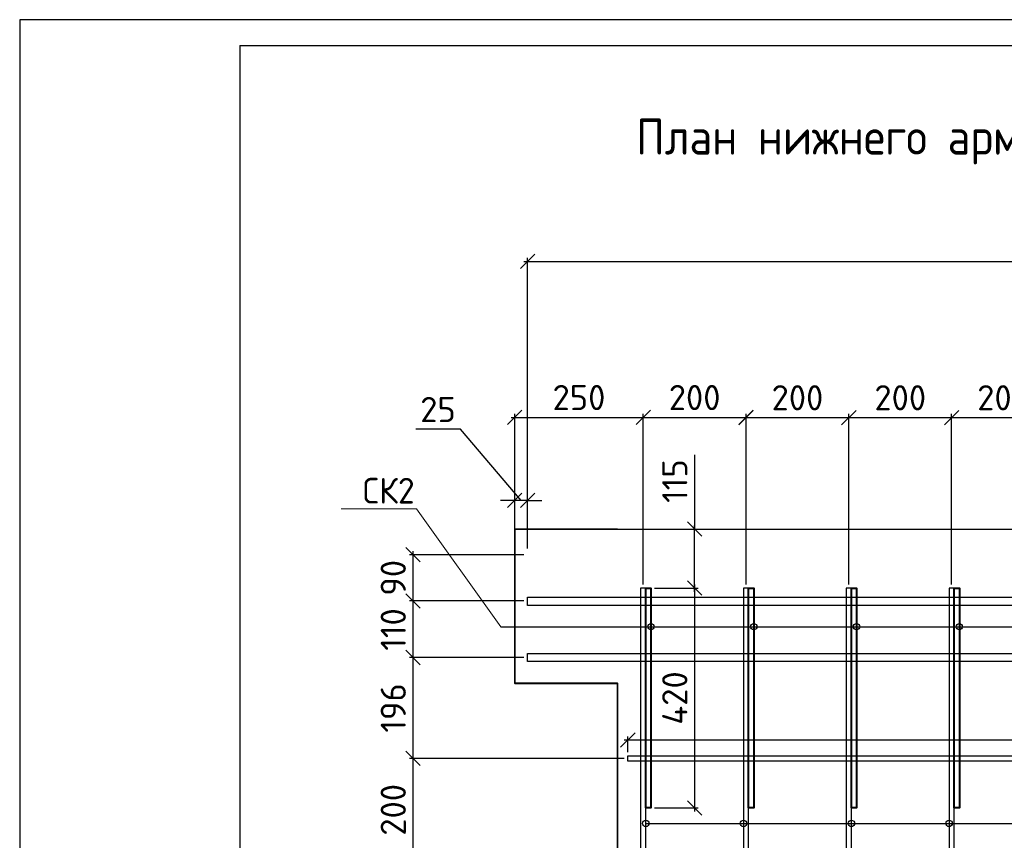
# Model space of a CAD drawing. Header units: millimetres. Extents: x 40580 to 2152466, y -328404 to 177125.
# Tile 176 of 252: x 499389 to 508967, y 169141 to 177125. Entities that reach past the tile are written whole.
import ezdxf
from ezdxf import colors
from ezdxf.entities.mleader import LeaderData, LeaderLine
from ezdxf.math import Vec2, Vec3

# ---------------------------------------------------------------- set-up
doc = ezdxf.new("R2010")
doc.units = ezdxf.units.MM
doc.linetypes.add('CENTER', pattern=[2, 1.25, -0.25, 0.25, -0.25])
doc.layers.add('11', color=7, linetype='Continuous')
doc.layers.add('Столовая - обозначения', color=7, linetype='Continuous')
for name, color, linetype, lineweight in [('RAZMER', 7, 'Continuous', 9), ('Арм_хомуты', 133, 'Continuous', 18), ('ОСИ', 7, 'CENTER', 15), ('Перекрытие ж_бетон', 250, 'Continuous', 30), ('подоснова', 151, 'Continuous', 5), ('Столовая Двери и окна', 7, 'Continuous', 15), ('ТЕКСТ', 7, 'Continuous', 15)]:
    doc.layers.add(name, color=color, linetype=linetype, lineweight=lineweight)
doc.layers.add('Стена_ бетон несущ.', color=7, linetype='Continuous', lineweight=70, true_color=0xb4b496)
doc.styles.add('GOST-2.304_Type-B', font='GOST_Common.ttf')
doc.styles.get("Standard").update_dxf_attribs({"font": 'isocpeur.ttf'})
doc.styles.add('ГОСТ', font='isocpeur.ttf')
doc.dimstyles.new('Осевые', dxfattribs={"dimscale": 0.7, "dimtxt": 450, "dimasz": 400, "dimexe": 100, "dimexo": 100, "dimgap": 100, "dimtad": 1, "dimdec": 0, "dimzin": 0, "dimdsep": 46, "dimtxsty": 'Standard', "dimblk": 'OBLIQUE', "dimcen": 9, "dimdle": 100, "dimazin": 0, "dimtm": 1e-09, "dimtfac": 1, "dimtdec": 0, "dimtofl": 0, "dimtmove": 0, "dimatfit": 3, "dimfxl": 1, "dimtolj": 1, "dimtzin": 0, "dimarcsym": 0})

# ---------------------------------------------------------------- blocks, each defined once
blk = doc.blocks.new('Штамп')
at = {"layer": '11'}
for p, q in [((311469.7, 126227.7), (252069.7, 126227.7)), ((252069.7, 126227.7), (252069.7, 84177.7))]:
    blk.add_line(p, q, dxfattribs=at)
at = {"layer": '11', "lineweight": 30}
for q in [(254209.6, 84427.7), (311219.7, 125977.7)]:
    blk.add_line((254209.6, 125977.7), q, dxfattribs=at)
blk = doc.blocks.new('_OBLIQUE')
at = {"color": 0, "linetype": 'ByBlock'}
blk.add_line((-0.5, -0.5), (0.5, 0.5), dxfattribs=at)
blk = doc.blocks.new('*D6115')
at = {"layer": 'Defpoints', "color": 0, "linetype": 'ByBlock', "lineweight": 25, "ltscale": 13, "transparency": 16777216}
for p in [(503215.6, 169937.9), (505304.5, 169937.9), (505304.5, 168937.9)]:
    blk.add_point(p, dxfattribs=at)
at = {"layer": 'ОСИ', "color": 0, "linetype": 'ByBlock', "lineweight": -2, "ltscale": 13, "transparency": 16777216}
for p, q in [((505269.5, 169937.9), (503180.6, 169937.9)), ((503215.6, 168902.9), (503215.6, 169972.9)), ((505269.5, 168937.9), (503180.6, 168937.9))]:
    blk.add_line(p, q, dxfattribs=at)
at = {"layer": 'ОСИ', "color": 0, "linetype": 'ByBlock', "lineweight": -2, "ltscale": 13, "transparency": 16777216, "xscale": 140, "yscale": 140, "zscale": 140}
for p, rotation in [((503215.6, 169937.9), 90), ((503215.6, 168937.9), 270)]:
    blk.add_blockref('_OBLIQUE', p, dxfattribs=dict(at, rotation=rotation))
at = {"layer": 'ОСИ', "color": 0, "linetype": 'ByBlock', "ltscale": 13, "transparency": 16777216, "insert": (503023.1, 169437.9), "char_height": 245, "attachment_point": 5, "rotation": 90}
blk.add_mtext('\\A1;200', dxfattribs=at)
blk = doc.blocks.new('*D6116')
at = {"layer": 'Defpoints', "color": 0, "linetype": 'ByBlock', "lineweight": 25, "ltscale": 13, "transparency": 16777216}
for p in [(503215.6, 170919.8), (504329.5, 170919.8), (505304.5, 169937.9)]:
    blk.add_point(p, dxfattribs=at)
at = {"layer": 'ОСИ', "color": 0, "linetype": 'ByBlock', "lineweight": -2, "ltscale": 13, "transparency": 16777216}
for p, q in [((504294.5, 170919.8), (503180.6, 170919.8)), ((503215.6, 169902.9), (503215.6, 170954.8)), ((505269.5, 169937.9), (503180.6, 169937.9))]:
    blk.add_line(p, q, dxfattribs=at)
at = {"layer": 'ОСИ', "color": 0, "linetype": 'ByBlock', "lineweight": -2, "ltscale": 13, "transparency": 16777216, "xscale": 140, "yscale": 140, "zscale": 140}
for p, rotation in [((503215.6, 170919.8), 90), ((503215.6, 169937.9), 270)]:
    blk.add_blockref('_OBLIQUE', p, dxfattribs=dict(at, rotation=rotation))
at = {"layer": 'ОСИ', "color": 0, "linetype": 'ByBlock', "ltscale": 13, "transparency": 16777216, "insert": (503023.1, 170428.9), "char_height": 245, "attachment_point": 5, "rotation": 90}
blk.add_mtext('\\A1;196', dxfattribs=at)
blk = doc.blocks.new('*D5974')
at = {"layer": 'Defpoints', "color": 0, "linetype": 'ByBlock', "lineweight": 25, "ltscale": 13, "transparency": 16777216}
for p in [(503215.6, 171470.2), (504329.5, 171470.2), (504329.5, 170919.8)]:
    blk.add_point(p, dxfattribs=at)
at = {"layer": 'ОСИ', "color": 0, "linetype": 'ByBlock', "lineweight": -2, "ltscale": 13, "transparency": 16777216}
for p, q in [((504294.5, 171470.2), (503180.6, 171470.2)), ((503215.6, 170884.8), (503215.6, 171505.2)), ((504294.5, 170919.8), (503180.6, 170919.8))]:
    blk.add_line(p, q, dxfattribs=at)
at = {"layer": 'ОСИ', "color": 0, "linetype": 'ByBlock', "lineweight": -2, "ltscale": 13, "transparency": 16777216, "xscale": 140, "yscale": 140, "zscale": 140}
for p, rotation in [((503215.6, 171470.2), 90), ((503215.6, 170919.8), 270)]:
    blk.add_blockref('_OBLIQUE', p, dxfattribs=dict(at, rotation=rotation))
at = {"layer": 'ОСИ', "color": 0, "linetype": 'ByBlock', "ltscale": 13, "transparency": 16777216, "insert": (503023.1, 171192.5), "char_height": 245, "attachment_point": 5, "rotation": 90}
blk.add_mtext('\\A1;110', dxfattribs=at)
blk = doc.blocks.new('*D5975')
at = {"layer": 'Defpoints', "color": 0, "linetype": 'ByBlock', "lineweight": 25, "ltscale": 13, "transparency": 16777216}
for p in [(503215.6, 171919.6), (504329.5, 171919.6), (504329.5, 171470.2)]:
    blk.add_point(p, dxfattribs=at)
at = {"layer": 'ОСИ', "color": 0, "linetype": 'ByBlock', "lineweight": -2, "ltscale": 13, "transparency": 16777216}
for p, q in [((504294.5, 171919.6), (503180.6, 171919.6)), ((503215.6, 171435.2), (503215.6, 171954.6)), ((504294.5, 171470.2), (503180.6, 171470.2))]:
    blk.add_line(p, q, dxfattribs=at)
at = {"layer": 'ОСИ', "color": 0, "linetype": 'ByBlock', "lineweight": -2, "ltscale": 13, "transparency": 16777216, "xscale": 140, "yscale": 140, "zscale": 140}
for p, rotation in [((503215.6, 171919.6), 90), ((503215.6, 171470.2), 270)]:
    blk.add_blockref('_OBLIQUE', p, dxfattribs=dict(at, rotation=rotation))
at = {"layer": 'ОСИ', "color": 0, "linetype": 'ByBlock', "ltscale": 13, "transparency": 16777216, "insert": (503023.1, 171694.9), "char_height": 245, "attachment_point": 5, "rotation": 90}
blk.add_mtext('\\A1;90', dxfattribs=at)
blk = doc.blocks.new('*D5976')
at = {"layer": 'Defpoints', "color": 0, "linetype": 'ByBlock', "lineweight": 25, "ltscale": 13, "transparency": 16777216}
for p in [(519079.5, 174773.4), (504329.5, 171944.6), (519079.5, 171944.6)]:
    blk.add_point(p, dxfattribs=at)
at = {"layer": 'ОСИ', "color": 0, "linetype": 'ByBlock', "lineweight": -2, "ltscale": 13, "transparency": 16777216}
for p, q in [((504329.5, 171979.6), (504329.5, 174808.4)), ((519079.5, 171979.6), (519079.5, 174808.4)), ((504294.5, 174773.4), (519114.5, 174773.4))]:
    blk.add_line(p, q, dxfattribs=at)
at = {"layer": 'ОСИ', "color": 0, "linetype": 'ByBlock', "lineweight": -2, "ltscale": 13, "transparency": 16777216, "xscale": 140, "yscale": 140, "zscale": 140, "rotation": 180}
blk.add_blockref('_OBLIQUE', (504329.5, 174773.4), dxfattribs=at)
at = {"layer": 'ОСИ', "color": 0, "linetype": 'ByBlock', "lineweight": -2, "ltscale": 13, "transparency": 16777216, "xscale": 140, "yscale": 140, "zscale": 140}
blk.add_blockref('_OBLIQUE', (519079.5, 174773.4), dxfattribs=at)
at = {"layer": 'ОСИ', "color": 0, "linetype": 'ByBlock', "ltscale": 13, "transparency": 16777216, "insert": (511704.5, 174965.9), "char_height": 245, "attachment_point": 5}
blk.add_mtext('\\A1;2950', dxfattribs=at)
blk = doc.blocks.new('*D6117')
at = {"layer": 'Defpoints', "color": 0, "linetype": 'ByBlock', "lineweight": 25, "ltscale": 13, "transparency": 16777216}
for p in [(504204.5, 172447.5), (504204.5, 171949.6), (504329.5, 171949.6)]:
    blk.add_point(p, dxfattribs=at)
at = {"layer": 'ОСИ', "color": 0, "linetype": 'ByBlock', "lineweight": -2, "ltscale": 13, "transparency": 16777216}
for p, q in [((503675.4, 173139.8), (503241.4, 173139.8)), ((504267, 172447.5), (503675.4, 173139.8)), ((504204.5, 172447.5), (504064.5, 172447.5)), ((504204.5, 171984.6), (504204.5, 172482.5)), ((504329.5, 172447.5), (504204.5, 172447.5)), ((504329.5, 171984.6), (504329.5, 172482.5)), ((504329.5, 172447.5), (504469.5, 172447.5))]:
    blk.add_line(p, q, dxfattribs=at)
at = {"layer": 'ОСИ', "color": 0, "linetype": 'ByBlock', "lineweight": -2, "ltscale": 13, "transparency": 16777216, "xscale": 140, "yscale": 140, "zscale": 140}
blk.add_blockref('_OBLIQUE', (504204.5, 172447.5), dxfattribs=at)
at = {"layer": 'ОСИ', "color": 0, "linetype": 'ByBlock', "lineweight": -2, "ltscale": 13, "transparency": 16777216, "xscale": 140, "yscale": 140, "zscale": 140, "rotation": 180}
blk.add_blockref('_OBLIQUE', (504329.5, 172447.5), dxfattribs=at)
at = {"layer": 'ОСИ', "color": 0, "linetype": 'ByBlock', "ltscale": 13, "transparency": 16777216, "insert": (503458.4, 173332.3), "char_height": 245, "attachment_point": 5}
blk.add_mtext('\\A1;25', dxfattribs=at)
blk = doc.blocks.new('*D6119')
at = {"layer": 'Defpoints', "color": 0, "linetype": 'ByBlock', "lineweight": 25, "ltscale": 13, "transparency": 16777216}
for p in [(505454.5, 173256.2), (504204.5, 172168.7), (505454.5, 171594.8)]:
    blk.add_point(p, dxfattribs=at)
at = {"layer": 'ОСИ', "color": 0, "linetype": 'ByBlock', "lineweight": -2, "ltscale": 13, "transparency": 16777216}
for p, q in [((504169.5, 173256.2), (505489.5, 173256.2)), ((504204.5, 172203.7), (504204.5, 173291.2)), ((505454.5, 171629.8), (505454.5, 173291.2))]:
    blk.add_line(p, q, dxfattribs=at)
at = {"layer": 'ОСИ', "color": 0, "linetype": 'ByBlock', "lineweight": -2, "ltscale": 13, "transparency": 16777216, "xscale": 140, "yscale": 140, "zscale": 140, "rotation": 180}
blk.add_blockref('_OBLIQUE', (504204.5, 173256.2), dxfattribs=at)
at = {"layer": 'ОСИ', "color": 0, "linetype": 'ByBlock', "lineweight": -2, "ltscale": 13, "transparency": 16777216, "xscale": 140, "yscale": 140, "zscale": 140}
blk.add_blockref('_OBLIQUE', (505454.5, 173256.2), dxfattribs=at)
at = {"layer": 'ОСИ', "color": 0, "linetype": 'ByBlock', "ltscale": 13, "transparency": 16777216, "insert": (504829.5, 173448.7), "char_height": 245, "attachment_point": 5}
blk.add_mtext('\\A1;250', dxfattribs=at)
blk = doc.blocks.new('*D6120')
at = {"layer": 'Defpoints', "color": 0, "linetype": 'ByBlock', "lineweight": 25, "ltscale": 13, "transparency": 16777216}
for p in [(506454.5, 173256.2), (505454.5, 171594.8), (506454.5, 171594.8)]:
    blk.add_point(p, dxfattribs=at)
at = {"layer": 'ОСИ', "color": 0, "linetype": 'ByBlock', "lineweight": -2, "ltscale": 13, "transparency": 16777216}
for p, q in [((505419.5, 173256.2), (506489.5, 173256.2)), ((505454.5, 171629.8), (505454.5, 173291.2)), ((506454.5, 171629.8), (506454.5, 173291.2))]:
    blk.add_line(p, q, dxfattribs=at)
at = {"layer": 'ОСИ', "color": 0, "linetype": 'ByBlock', "lineweight": -2, "ltscale": 13, "transparency": 16777216, "xscale": 140, "yscale": 140, "zscale": 140, "rotation": 180}
blk.add_blockref('_OBLIQUE', (505454.5, 173256.2), dxfattribs=at)
at = {"layer": 'ОСИ', "color": 0, "linetype": 'ByBlock', "lineweight": -2, "ltscale": 13, "transparency": 16777216, "xscale": 140, "yscale": 140, "zscale": 140}
blk.add_blockref('_OBLIQUE', (506454.5, 173256.2), dxfattribs=at)
at = {"layer": 'ОСИ', "color": 0, "linetype": 'ByBlock', "ltscale": 13, "transparency": 16777216, "insert": (505954.5, 173448.7), "char_height": 245, "attachment_point": 5}
blk.add_mtext('\\A1;200', dxfattribs=at)
blk = doc.blocks.new('*D6121')
at = {"layer": 'Defpoints', "color": 0, "linetype": 'ByBlock', "lineweight": 25, "ltscale": 13, "transparency": 16777216}
for p in [(507454.5, 173254.3), (506454.5, 171594.8), (507454.5, 171594.8)]:
    blk.add_point(p, dxfattribs=at)
at = {"layer": 'ОСИ', "color": 0, "linetype": 'ByBlock', "lineweight": -2, "ltscale": 13, "transparency": 16777216}
for p, q in [((506419.5, 173254.3), (507489.5, 173254.3)), ((506454.5, 171629.8), (506454.5, 173289.3)), ((507454.5, 171629.8), (507454.5, 173289.3))]:
    blk.add_line(p, q, dxfattribs=at)
at = {"layer": 'ОСИ', "color": 0, "linetype": 'ByBlock', "lineweight": -2, "ltscale": 13, "transparency": 16777216, "xscale": 140, "yscale": 140, "zscale": 140, "rotation": 180}
blk.add_blockref('_OBLIQUE', (506454.5, 173254.3), dxfattribs=at)
at = {"layer": 'ОСИ', "color": 0, "linetype": 'ByBlock', "lineweight": -2, "ltscale": 13, "transparency": 16777216, "xscale": 140, "yscale": 140, "zscale": 140}
blk.add_blockref('_OBLIQUE', (507454.5, 173254.3), dxfattribs=at)
at = {"layer": 'ОСИ', "color": 0, "linetype": 'ByBlock', "ltscale": 13, "transparency": 16777216, "insert": (506954.5, 173446.8), "char_height": 245, "attachment_point": 5}
blk.add_mtext('\\A1;200', dxfattribs=at)
blk = doc.blocks.new('*D6122')
at = {"layer": 'Defpoints', "color": 0, "linetype": 'ByBlock', "lineweight": 25, "ltscale": 13, "transparency": 16777216}
for p in [(508454.5, 173254.3), (507454.5, 171594.8), (508454.5, 171594.8)]:
    blk.add_point(p, dxfattribs=at)
at = {"layer": 'ОСИ', "color": 0, "linetype": 'ByBlock', "lineweight": -2, "ltscale": 13, "transparency": 16777216}
for p, q in [((507419.5, 173254.3), (508489.5, 173254.3)), ((507454.5, 171629.8), (507454.5, 173289.3)), ((508454.5, 171629.8), (508454.5, 173289.3))]:
    blk.add_line(p, q, dxfattribs=at)
at = {"layer": 'ОСИ', "color": 0, "linetype": 'ByBlock', "lineweight": -2, "ltscale": 13, "transparency": 16777216, "xscale": 140, "yscale": 140, "zscale": 140, "rotation": 180}
blk.add_blockref('_OBLIQUE', (507454.5, 173254.3), dxfattribs=at)
at = {"layer": 'ОСИ', "color": 0, "linetype": 'ByBlock', "lineweight": -2, "ltscale": 13, "transparency": 16777216, "xscale": 140, "yscale": 140, "zscale": 140}
blk.add_blockref('_OBLIQUE', (508454.5, 173254.3), dxfattribs=at)
at = {"layer": 'ОСИ', "color": 0, "linetype": 'ByBlock', "ltscale": 13, "transparency": 16777216, "insert": (507954.5, 173446.8), "char_height": 245, "attachment_point": 5}
blk.add_mtext('\\A1;200', dxfattribs=at)
blk = doc.blocks.new('*D6123')
at = {"layer": 'Defpoints', "color": 0, "linetype": 'ByBlock', "lineweight": 25, "ltscale": 13, "transparency": 16777216}
for p in [(509454.5, 173254.3), (508454.5, 171594.8), (509454.5, 171594.8)]:
    blk.add_point(p, dxfattribs=at)
at = {"layer": 'ОСИ', "color": 0, "linetype": 'ByBlock', "lineweight": -2, "ltscale": 13, "transparency": 16777216}
for p, q in [((508419.5, 173254.3), (509489.5, 173254.3)), ((508454.5, 171629.8), (508454.5, 173289.3)), ((509454.5, 171629.8), (509454.5, 173289.3))]:
    blk.add_line(p, q, dxfattribs=at)
at = {"layer": 'ОСИ', "color": 0, "linetype": 'ByBlock', "lineweight": -2, "ltscale": 13, "transparency": 16777216, "xscale": 140, "yscale": 140, "zscale": 140, "rotation": 180}
blk.add_blockref('_OBLIQUE', (508454.5, 173254.3), dxfattribs=at)
at = {"layer": 'ОСИ', "color": 0, "linetype": 'ByBlock', "lineweight": -2, "ltscale": 13, "transparency": 16777216, "xscale": 140, "yscale": 140, "zscale": 140}
blk.add_blockref('_OBLIQUE', (509454.5, 173254.3), dxfattribs=at)
at = {"layer": 'ОСИ', "color": 0, "linetype": 'ByBlock', "ltscale": 13, "transparency": 16777216, "insert": (508954.5, 173446.8), "char_height": 245, "attachment_point": 5}
blk.add_mtext('\\A1;200', dxfattribs=at)
blk = doc.blocks.new('*D6129')
at = {"layer": 'Defpoints', "color": 0, "linetype": 'ByBlock', "lineweight": 25, "ltscale": 13, "transparency": 16777216}
for p in [(518079.5, 170117.8), (505304.5, 169962.9), (518079.5, 169962.9)]:
    blk.add_point(p, dxfattribs=at)
at = {"layer": 'ОСИ', "color": 0, "linetype": 'ByBlock', "lineweight": -2, "ltscale": 13, "transparency": 16777216}
for p, q in [((505269.5, 170117.8), (518114.5, 170117.8)), ((505304.5, 169997.9), (505304.5, 170152.8)), ((518079.5, 169997.9), (518079.5, 170152.8))]:
    blk.add_line(p, q, dxfattribs=at)
at = {"layer": 'ОСИ', "color": 0, "linetype": 'ByBlock', "lineweight": -2, "ltscale": 13, "transparency": 16777216, "xscale": 140, "yscale": 140, "zscale": 140, "rotation": 180}
blk.add_blockref('_OBLIQUE', (505304.5, 170117.8), dxfattribs=at)
at = {"layer": 'ОСИ', "color": 0, "linetype": 'ByBlock', "lineweight": -2, "ltscale": 13, "transparency": 16777216, "xscale": 140, "yscale": 140, "zscale": 140}
blk.add_blockref('_OBLIQUE', (518079.5, 170117.8), dxfattribs=at)
at = {"layer": 'ОСИ', "color": 0, "linetype": 'ByBlock', "ltscale": 13, "transparency": 16777216, "insert": (510144.6, 170310.3), "char_height": 245, "attachment_point": 5}
blk.add_mtext('\\A1;2555', dxfattribs=at)
blk = doc.blocks.new('_None')
blk = doc.blocks.new('*D6144')
at = {"layer": 'Defpoints', "color": 0, "linetype": 'ByBlock', "lineweight": 25, "ltscale": 13, "transparency": 16777216}
for p in [(505529.6, 172168.6), (505953.9, 172168.6), (505529.5, 171594.8)]:
    blk.add_point(p, dxfattribs=at)
at = {"layer": 'ОСИ', "color": 0, "linetype": 'ByBlock', "lineweight": -2, "ltscale": 13, "transparency": 16777216}
for p, q in [((505953.9, 172889.9), (505953.9, 172168.6)), ((505953.9, 171559.8), (505953.9, 172203.6)), ((505564.6, 172168.6), (505988.9, 172168.6)), ((505564.5, 171594.8), (505988.9, 171594.8))]:
    blk.add_line(p, q, dxfattribs=at)
at = {"layer": 'ОСИ', "color": 0, "linetype": 'ByBlock', "lineweight": -2, "ltscale": 13, "transparency": 16777216, "xscale": 140, "yscale": 140, "zscale": 140}
for p, rotation in [((505953.9, 172168.6), 90), ((505953.9, 171594.8), 270)]:
    blk.add_blockref('_OBLIQUE', p, dxfattribs=dict(at, rotation=rotation))
at = {"layer": 'ОСИ', "color": 0, "linetype": 'ByBlock', "ltscale": 13, "transparency": 16777216, "insert": (505761.4, 172636.1), "char_height": 245, "attachment_point": 5, "rotation": 90}
blk.add_mtext('\\A1;115', dxfattribs=at)
blk = doc.blocks.new('*D6145')
at = {"layer": 'Defpoints', "color": 0, "linetype": 'ByBlock', "lineweight": 25, "ltscale": 13, "transparency": 16777216}
for p in [(505529.5, 171594.8), (505529.5, 169456.6), (505953.9, 169456.6)]:
    blk.add_point(p, dxfattribs=at)
at = {"layer": 'ОСИ', "color": 0, "linetype": 'ByBlock', "lineweight": -2, "ltscale": 13, "transparency": 16777216}
for p, q in [((505953.9, 171629.8), (505953.9, 169421.6)), ((505564.5, 171594.8), (505988.9, 171594.8)), ((505564.5, 169456.6), (505988.9, 169456.6))]:
    blk.add_line(p, q, dxfattribs=at)
at = {"layer": 'ОСИ', "color": 0, "linetype": 'ByBlock', "lineweight": -2, "ltscale": 13, "transparency": 16777216, "xscale": 140, "yscale": 140, "zscale": 140}
for p, rotation in [((505953.9, 171594.8), 90), ((505953.9, 169456.6), 270)]:
    blk.add_blockref('_OBLIQUE', p, dxfattribs=dict(at, rotation=rotation))
at = {"layer": 'ОСИ', "color": 0, "linetype": 'ByBlock', "ltscale": 13, "transparency": 16777216, "insert": (505761.4, 170525.7), "char_height": 245, "attachment_point": 5, "rotation": 90}
blk.add_mtext('\\A1;420', dxfattribs=at)

msp = doc.modelspace()

# ---------------------------------------------------------------- linework, layer by layer
at = {"layer": 'RAZMER', "color": 18, "true_color": 0x000000}
msp.add_lwpolyline([(505204.477, 170664.772), (504204.477, 170664.772), (504204.477, 172164.772), (505204.477, 172164.772)], dxfattribs=at)
at = {"layer": 'Арм_хомуты', "color": 251, "lineweight": 40, "true_color": 0x636466}
for points in [[(505479.477, 169456.645), (505479.477, 171594.772), (505529.477, 171594.772), (505529.477, 169456.645)], [(506479.477, 169456.645), (506479.477, 171594.772), (506529.477, 171594.772), (506529.477, 169456.645)], [(507479.477, 169456.645), (507479.477, 171594.772), (507529.477, 171594.772), (507529.477, 169456.645)], [(508479.477, 169456.645), (508479.477, 171594.772), (508529.477, 171594.772), (508529.477, 169456.645)]]:
    msp.add_lwpolyline(points, close=True, dxfattribs=at)
at = {"layer": 'Перекрытие ж_бетон', "color": 18, "linetype": 'Continuous', "lineweight": 25, "true_color": 0x000000}
for points in [[(505429.477, 171594.772), (505429.477, 164543.66), (505479.477, 164543.66), (505479.477, 171594.772)], [(506429.477, 171594.772), (506429.477, 164543.66), (506479.477, 164543.66), (506479.477, 171594.772)], [(507429.477, 171594.772), (507429.477, 164543.66), (507479.477, 164543.66), (507479.477, 171594.772)], [(508429.477, 171594.772), (508429.477, 164543.66), (508479.477, 164543.66), (508479.477, 171594.772)], [(518079.477, 169912.912), (505304.477, 169912.912), (505304.477, 169962.912), (518079.477, 169962.912)]]:
    msp.add_lwpolyline(points, close=True, dxfattribs=at)
at = {"layer": 'Перекрытие ж_бетон', "color": 18, "linetype": 'Continuous', "lineweight": 30, "true_color": 0x000000}
for points in [[(519079.477, 171425.23), (504329.477, 171425.23), (504329.477, 171505.23), (519079.477, 171505.23)], [(519079.477, 170879.833), (504329.477, 170879.833), (504329.477, 170959.833), (519079.477, 170959.833)]]:
    msp.add_lwpolyline(points, close=True, dxfattribs=at)
at = {"layer": 'Стена_ бетон несущ.', "color": 18, "linetype": 'Continuous', "lineweight": 35, "true_color": 0x000000, "transparency": 33554687}
msp.add_lwpolyline([(518204.477, 164414.773), (518204.477, 166064.773), (519204.477, 166064.773), (519204.477, 167814.773), (518204.477, 167814.773), (518204.477, 170664.773), (519204.477, 170664.773), (519204.477, 172164.773), (505204.477, 172168.736), (504204.477, 172168.736), (504204.477, 170668.736), (505204.477, 170668.736), (505204.477, 167818.736), (504204.477, 167818.736), (504204.477, 166068.736), (505204.477, 166068.736), (505204.477, 164418.736), (518204.477, 164414.773)], dxfattribs=at)
at = {"layer": 'Столовая Двери и окна', "color": 18, "lineweight": 25, "true_color": 0x000000}
for p, q in [((504069.986, 171219.46), (518087.02, 171219.46)), ((505479.477, 169305.788), (518310.634, 169305.788))]:
    msp.add_line(p, q, dxfattribs=at)
at = {"layer": 'Столовая Двери и окна', "color": 18, "lineweight": 30, "true_color": 0x000000}
for centre in [(505529.477, 171219.46), (506529.477, 171219.46), (507529.477, 171219.46), (508529.477, 171219.46), (505479.477, 169305.788), (506429.477, 169305.788), (507479.477, 169305.788), (508429.477, 169305.788)]:
    msp.add_circle(centre, 30.99, dxfattribs=at)

# ---------------------------------------------------------------- block references
at = {"layer": 'Столовая - обозначения', "color": 18, "lineweight": 20, "true_color": 0x000000}
msp.add_blockref('Штамп', (247319.619, 50897.048), dxfattribs=at)

# ---------------------------------------------------------------- texts
at = {"layer": 'ТЕКСТ', "color": 18, "ltscale": 6, "true_color": 0x000000, "insert": (511294.566, 176161.969), "char_height": 350, "width": 12142.26589, "attachment_point": 2, "style": 'ГОСТ'}
msp.add_mtext('{\\W0.9;План нижнего армирования Промежуточной площадки №3 }', dxfattribs=at)

# ---------------------------------------------------------------- dimensions: what is measured, and where the dimension line sits
at = {"layer": 'ОСИ', "color": 18, "linetype": 'ByBlock', "ltscale": 13, "true_color": 0x000000}
for base, p1, p2, picture, middle in [((519079.477, 174773.363), (504329.477, 171944.647), (519079.477, 171944.647), '*D5976', (511704.477, 174965.863)), ((505454.477, 173256.199), (504204.477, 172168.736), (505454.477, 171594.772), '*D6119', (504829.477, 173448.699)), ((506454.477, 173256.199), (505454.477, 171594.772), (506454.477, 171594.772), '*D6120', (505954.477, 173448.699)), ((507454.477, 173254.324), (506454.477, 171594.772), (507454.477, 171594.772), '*D6121', (506954.477, 173446.824)), ((508454.477, 173254.324), (507454.477, 171594.772), (508454.477, 171594.772), '*D6122', (507954.477, 173446.824)), ((509454.477, 173254.324), (508454.477, 171594.772), (509454.477, 171594.772), '*D6123', (508954.477, 173446.824))]:
    dim = msp.add_linear_dim(base=base, p1=p1, p2=p2, dimstyle='Осевые', override={"dimtxt": 350, "dimasz": 200, "dimexe": 50, "dimexo": 50, "dimlfac": 0.2, "dimdle": 50, "dimtmove": 1}, dxfattribs=at)
    dim.commit()
    dim.dimension.update_dxf_attribs({"geometry": picture, "text_midpoint": middle})
for base, p1, p2, picture, middle in [((504204.477, 172447.506), (504329.477, 171949.647), (504204.477, 171949.647), '*D6117', (503605.407, 173139.819)), ((518079.477, 170117.819), (505304.477, 169962.912), (518079.477, 169962.912), '*D6129', (510144.604, 170117.819))]:
    dim = msp.add_linear_dim(base=base, p1=p1, p2=p2, dimstyle='Осевые', override={"dimtxt": 350, "dimasz": 200, "dimexe": 50, "dimexo": 50, "dimlfac": 0.2, "dimdle": 50, "dimtmove": 1}, dxfattribs=at)
    dim.commit()
    dim.dimension.update_dxf_attribs({"geometry": picture, "text_midpoint": middle, "dimtype": 160})
for base, p1, p2, picture, middle in [((505953.918, 172168.644), (505529.477, 171594.772), (505529.64, 172168.644), '*D6144', (505761.418, 172636.123)), ((503215.609, 171470.23), (504329.477, 170919.833), (504329.477, 171470.23), '*D5974', (503215.609, 171192.531))]:
    dim = msp.add_linear_dim(base=base, p1=p1, p2=p2, angle=270, dimstyle='Осевые', override={"dimtxt": 350, "dimasz": 200, "dimexe": 50, "dimexo": 50, "dimlfac": 0.2, "dimdle": 50, "dimtmove": 1}, dxfattribs=at)
    dim.commit()
    dim.dimension.update_dxf_attribs({"geometry": picture, "text_midpoint": middle, "dimtype": 160})
for base, p1, p2, picture, middle in [((503215.609, 171919.647), (504329.477, 171470.23), (504329.477, 171919.647), '*D5975', (503023.109, 171694.939)), ((503215.609, 170919.833), (505304.477, 169937.912), (504329.477, 170919.833), '*D6116', (503023.109, 170428.873)), ((503215.609, 169937.912), (505304.477, 168937.912), (505304.477, 169937.912), '*D6115', (503023.109, 169437.912))]:
    dim = msp.add_linear_dim(base=base, p1=p1, p2=p2, angle=270, dimstyle='Осевые', override={"dimtxt": 350, "dimasz": 200, "dimexe": 50, "dimexo": 50, "dimlfac": 0.2, "dimdle": 50, "dimtmove": 1}, dxfattribs=at)
    dim.commit()
    dim.dimension.update_dxf_attribs({"geometry": picture, "text_midpoint": middle})
dim = msp.add_linear_dim(base=(505953.918, 169456.645), p1=(505529.477, 171594.772), p2=(505529.477, 169456.645), angle=270, text='420', dimstyle='Осевые', override={"dimtxt": 350, "dimasz": 200, "dimexe": 50, "dimexo": 50, "dimlfac": 0.2, "dimdle": 50, "dimtmove": 1}, dxfattribs=at)
dim.commit()
dim.dimension.update_dxf_attribs({"geometry": '*D6145', "text_midpoint": (505761.418, 170525.708)})

# ---------------------------------------------------------------- leaders
at = {"layer": 'подоснова', "color": 18, "ltscale": 0.3, "true_color": 0x000000}
ml = msp.add_multileader_mtext('Standard', dxfattribs=at)
ml.set_content('СК2 ', color=(0, 0, 0), style='GOST-2.304_Type-B')
ml.set_leader_properties(color=256, linetype='ByLayer', lineweight=15)
ml.set_arrow_properties(name='NONE')
ml.build(insert=Vec2(0, 0))
ml.multileader.update_dxf_attribs({"text_left_attachment_type": 6, "text_right_attachment_type": 6, "dogleg_length": 0.1, "arrow_head_size": 18})
ctx = ml.context
ctx.base_point, ctx.char_height, ctx.arrow_head_size, ctx.landing_gap_size, ctx.plane_origin = Vec3(502708.539, 172367.668), 250, 18, 20, Vec3(512625.609, 171411.571)
ctx.left_attachment, ctx.right_attachment, ctx.text_align_type = 6, 6, 1
notes = []
notes.append((ctx, [(0, (1, 1, 0), (503248.639, 172367.668), (-1, 0), 0.1, [(0, [(504069.986, 171219.46)], 0, [])])]))
ctx.mtext.insert, ctx.mtext.alignment, ctx.mtext.flow_direction = Vec3(502978.539, 172667.668), 2, 5
for ctx, leaders in notes:
    for number, flags, end, landing, length, lines in leaders:
        leader = LeaderData()
        leader.index, (leader.has_last_leader_line, leader.has_dogleg_vector, leader.attachment_direction) = number, flags
        leader.last_leader_point, leader.dogleg_vector, leader.dogleg_length = Vec3(end), Vec3(landing), length
        for number, points, colour, breaks in lines:
            line = LeaderLine()
            line.index, line.vertices, line.color, line.breaks = number, Vec3.list(points), colors.encode_raw_color(colour), breaks
            leader.lines.append(line)
        ctx.leaders.append(leader)

doc.saveas('drawing.dxf')
